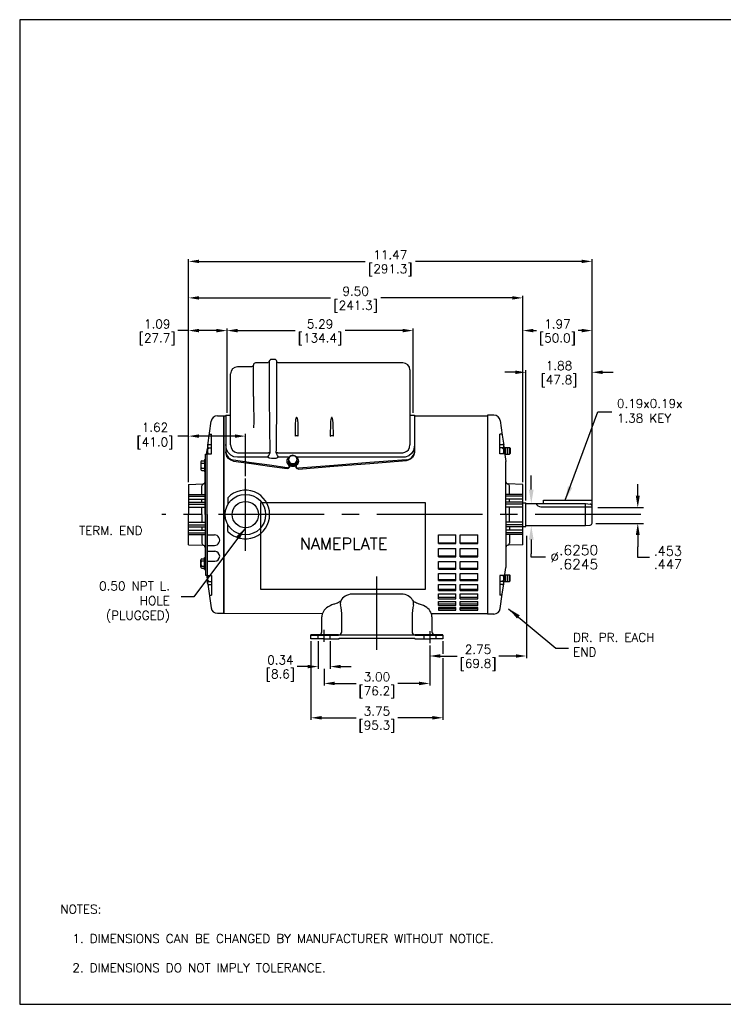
# Model space of a CAD drawing. Extents: x 897.4 to 937.4, y -8.5 to 19.5.
# Tile 1 of 2: x 897.4 to 917.4, y -8.5 to 19.5. Entities that reach past the tile are written whole.
import ezdxf

# ---------------------------------------------------------------- set-up
doc = ezdxf.new("R2010")
doc.units = 0
doc.header["$LTSCALE"] = 4
doc.header["$MEASUREMENT"] = 0
doc.linetypes.add('CENTER2', pattern=[1.125, 0.75, -0.125, 0.125, -0.125])
doc.layers.get('0').update_dxf_attribs({"linetype": 'CONTINUOUS'})
doc.layers.get('DEFPOINTS').update_dxf_attribs({"linetype": 'CONTINUOUS'})
for name, color, linetype in [('CENTER', 40, 'CENTER2'), ('DIMENSIONS', 140, 'CONTINUOUS'), ('DIMENSIONS @ 1', 140, 'CONTINUOUS'), ('TEXT', 140, 'CONTINUOUS'), ('TEXT @ 1', 140, 'CONTINUOUS')]:
    doc.layers.add(name, color=color, linetype=linetype)
doc.styles.add('ROMANS', font='romans.shx')
doc.styles.get("Standard").update_dxf_attribs({"font": 'romans.shx'})
doc.dimstyles.get("Standard").update_dxf_attribs({"dimtxt": 0.25, "dimasz": 0.3, "dimexe": 0.0625, "dimexo": 0.0625, "dimgap": 0.0625, "dimtad": 0, "dimtih": 1, "dimtoh": 1, "dimzin": 0, "dimdsep": 46, "dimtxsty": 'Standard', "dimcen": 0, "dimadec": 0, "dimazin": 0, "dimtfac": 1, "dimtofl": 0, "dimtmove": 0, "dimatfit": 3, "dimfxl": 0, "dimtolj": 1, "dimtzin": 0, "dimarcsym": 0})
doc.dimstyles.new('STANDARD - A-B', dxfattribs={"dimtxt": 0.125, "dimasz": 0.125, "dimexe": 0.0625, "dimexo": 0.0625, "dimgap": 0.045, "dimtad": 0, "dimtih": 1, "dimtoh": 1, "dimdec": 4, "dimzin": 4, "dimdsep": 46, "dimtxsty": 'Standard', "dimcen": 0, "dimclrd": 256, "dimclre": 256, "dimclrt": 256, "dimaunit": 1, "dimazin": 1, "dimtm": 1e-09, "dimtfac": 1, "dimtdec": 4, "dimtofl": 0, "dimtmove": 0, "dimatfit": 2, "dimfxl": 0, "dimtolj": 1, "dimtzin": 4, "dimlwd": -1, "dimlwe": -1, "dimarcsym": 0})

# ---------------------------------------------------------------- blocks, each defined once
blk = doc.blocks.new('*D70')
at = {"layer": 'DEFPOINTS', "color": 0}
for p in [(905.689, 1.859), (909.439, 1.859), (909.439, -0.386)]:
    blk.add_point(p, dxfattribs=at)
at = {"layer": 'TEXT', "color": 0, "lineweight": -2}
for p, q in [((905.689, 1.796), (905.689, -0.448)), ((909.439, 1.796), (909.439, 1.434)), ((909.439, 1.309), (909.439, -0.448)), ((905.989, -0.386), (906.971, -0.386)), ((909.139, -0.386), (908.156, -0.386))]:
    blk.add_line(p, q, dxfattribs=at)
at = {"layer": 'TEXT', "color": 0}
for points in [[(905.989, -0.336), (905.989, -0.436), (905.689, -0.386)], [(909.139, -0.336), (909.139, -0.436), (909.439, -0.386)]]:
    blk.add_solid(points, dxfattribs=at)
at = {"layer": 'TEXT', "color": 0, "char_height": 0.25, "attachment_point": 5}
for s, insert in [('\\A1;3.75', (907.564, -0.198)), ('\\A1;[95.3]', (907.564, -0.639))]:
    blk.add_mtext(s, dxfattribs=dict(at, insert=insert))
blk = doc.blocks.new('*D71')
at = {"layer": 'DEFPOINTS', "color": 0}
for p in [(913.679, 10.625), (911.709, 6.251), (913.679, 5.592)]:
    blk.add_point(p, dxfattribs=at)
at = {"layer": 'TEXT', "color": 0, "lineweight": -2}
for p, q in [((911.709, 6.313), (911.709, 10.688)), ((913.679, 5.655), (913.679, 10.688)), ((912.009, 10.625), (912.102, 10.625)), ((913.379, 10.625), (913.287, 10.625))]:
    blk.add_line(p, q, dxfattribs=at)
at = {"layer": 'TEXT', "color": 0}
for points in [[(912.009, 10.675), (912.009, 10.575), (911.709, 10.625)], [(913.379, 10.675), (913.379, 10.575), (913.679, 10.625)]]:
    blk.add_solid(points, dxfattribs=at)
at = {"layer": 'TEXT', "color": 0, "char_height": 0.25, "attachment_point": 5}
for s, insert in [('\\A1;1.97', (912.694, 10.813)), ('\\A1;[50.0]', (912.694, 10.373))]:
    blk.add_mtext(s, dxfattribs=dict(at, insert=insert))
blk = doc.blocks.new('*D57')
at = {"layer": 'DEFPOINTS', "color": 0}
for p in [(913.679, 5.592), (913.619, 5.142), (914.978, 5.142)]:
    blk.add_point(p, dxfattribs=at)
at = {"layer": 'DIMENSIONS'}
for p, q in [((914.978, 5.926), (914.978, 6.259)), ((913.846, 5.592), (915.145, 5.592)), ((913.786, 5.142), (915.145, 5.142)), ((914.978, 4.809), (914.978, 4.476)), ((914.978, 4.17), (914.978, 4.476)), ((915.312, 4.17), (914.978, 4.17))]:
    blk.add_line(p, q, dxfattribs=at)
for points in [[(914.923, 5.926), (915.034, 5.926), (914.978, 5.592)], [(914.923, 4.809), (915.034, 4.809), (914.978, 5.142)]]:
    blk.add_solid(points, dxfattribs=at)
at = {"layer": 'DIMENSIONS', "insert": (915.832, 4.17), "char_height": 0.33333, "attachment_point": 5}
blk.add_mtext('\\A1;{\\H0.8x;\\S.453^ .447;}', dxfattribs=at)
blk = doc.blocks.new('*D73')
at = {"layer": 'DEFPOINTS', "color": 0}
for p in [(903.302, 10.625), (903.302, 8.224), (908.592, 8.223)]:
    blk.add_point(p, dxfattribs=at)
at = {"layer": 'DIMENSIONS', "color": 0, "lineweight": -2}
for p, q in [((903.302, 8.286), (903.302, 10.688)), ((908.592, 8.285), (908.592, 10.688)), ((903.602, 10.625), (905.236, 10.625)), ((908.292, 10.625), (906.658, 10.625))]:
    blk.add_line(p, q, dxfattribs=at)
at = {"layer": 'DIMENSIONS', "color": 0}
for points in [[(903.602, 10.675), (903.602, 10.575), (903.302, 10.625)], [(908.292, 10.675), (908.292, 10.575), (908.592, 10.625)]]:
    blk.add_solid(points, dxfattribs=at)
at = {"layer": 'DIMENSIONS', "color": 0, "char_height": 0.25, "attachment_point": 5}
for s, insert in [('\\A1;5.29', (905.947, 10.813)), ('\\A1;[134.4]', (905.947, 10.373))]:
    blk.add_mtext(s, dxfattribs=dict(at, insert=insert))
blk = doc.blocks.new('*D74')
at = {"layer": 'DEFPOINTS', "color": 0}
for p in [(902.209, 10.625), (903.302, 8.224), (902.209, 6.251)]:
    blk.add_point(p, dxfattribs=at)
at = {"layer": 'DIMENSIONS', "color": 0, "lineweight": -2}
for p, q in [((902.209, 6.313), (902.209, 10.688)), ((903.302, 8.286), (903.302, 10.688)), ((902.209, 10.625), (901.909, 10.625)), ((903.002, 10.625), (902.509, 10.625))]:
    blk.add_line(p, q, dxfattribs=at)
at = {"layer": 'DIMENSIONS', "color": 0}
for points in [[(902.509, 10.675), (902.509, 10.575), (902.209, 10.625)], [(903.002, 10.675), (903.002, 10.575), (903.302, 10.625)]]:
    blk.add_solid(points, dxfattribs=at)
at = {"layer": 'DIMENSIONS', "color": 0, "char_height": 0.25, "attachment_point": 5}
for s, insert in [('\\A1;1.09', (901.317, 10.813)), ('\\A1;[27.7]', (901.317, 10.373))]:
    blk.add_mtext(s, dxfattribs=dict(at, insert=insert))
blk = doc.blocks.new('*D75')
at = {"layer": 'DEFPOINTS', "color": 0}
for p in [(911.799, 9.439), (911.799, 5.727), (913.679, 5.592)]:
    blk.add_point(p, dxfattribs=at)
at = {"layer": 'DIMENSIONS', "color": 0, "lineweight": -2}
for p, q in [((911.499, 9.439), (911.199, 9.439)), ((911.799, 5.789), (911.799, 9.502)), ((913.679, 5.655), (913.679, 9.502)), ((913.979, 9.439), (914.279, 9.439))]:
    blk.add_line(p, q, dxfattribs=at)
at = {"layer": 'DIMENSIONS', "color": 0}
for points in [[(911.499, 9.489), (911.499, 9.389), (911.799, 9.439)], [(913.979, 9.489), (913.979, 9.389), (913.679, 9.439)]]:
    blk.add_solid(points, dxfattribs=at)
at = {"layer": 'DIMENSIONS', "color": 0, "char_height": 0.25, "attachment_point": 5}
for s, insert in [('\\A1;1.88', (912.739, 9.627)), ('\\A1;[47.8]', (912.739, 9.186))]:
    blk.add_mtext(s, dxfattribs=dict(at, insert=insert))
blk = doc.blocks.new('*D76')
at = {"layer": 'DEFPOINTS', "color": 0}
for p in [(909.064, 1.737), (906.064, 1.07), (909.064, 0.591)]:
    blk.add_point(p, dxfattribs=at)
at = {"layer": 'DIMENSIONS', "color": 0, "lineweight": -2}
for p, q in [((909.064, 1.674), (909.064, 0.529)), ((906.064, 1.008), (906.064, 0.529)), ((906.364, 0.591), (906.971, 0.591)), ((908.764, 0.591), (908.156, 0.591))]:
    blk.add_line(p, q, dxfattribs=at)
at = {"layer": 'DIMENSIONS', "color": 0}
for points in [[(906.364, 0.641), (906.364, 0.541), (906.064, 0.591)], [(908.764, 0.641), (908.764, 0.541), (909.064, 0.591)]]:
    blk.add_solid(points, dxfattribs=at)
at = {"layer": 'DIMENSIONS', "color": 0, "char_height": 0.25, "attachment_point": 5}
for s, insert in [('\\A1;3.00', (907.564, 0.779)), ('\\A1;[76.2]', (907.564, 0.338))]:
    blk.add_mtext(s, dxfattribs=dict(at, insert=insert))
blk = doc.blocks.new('*D77')
at = {"layer": 'DEFPOINTS', "color": 0}
for p in [(911.813, 4.85), (909.064, 1.737), (909.064, 1.371)]:
    blk.add_point(p, dxfattribs=at)
at = {"layer": 'DIMENSIONS', "color": 0, "lineweight": -2}
for p, q in [((911.813, 4.787), (911.813, 1.309)), ((909.064, 1.674), (909.064, 1.309)), ((909.364, 1.371), (909.846, 1.371)), ((911.513, 1.371), (911.031, 1.371))]:
    blk.add_line(p, q, dxfattribs=at)
at = {"layer": 'DIMENSIONS', "color": 0}
for points in [[(909.364, 1.421), (909.364, 1.321), (909.064, 1.371)], [(911.513, 1.421), (911.513, 1.321), (911.813, 1.371)]]:
    blk.add_solid(points, dxfattribs=at)
at = {"layer": 'DIMENSIONS', "color": 0, "char_height": 0.25, "attachment_point": 5}
for s, insert in [('\\A1;2.75', (910.438, 1.559)), ('\\A1;[69.8]', (910.438, 1.118))]:
    blk.add_mtext(s, dxfattribs=dict(at, insert=insert))
blk = doc.blocks.new('*D56')
at = {"layer": 'DEFPOINTS', "color": 0}
for p in [(911.799, 5.705), (911.799, 5.08), (911.951, 5.08)]:
    blk.add_point(p, dxfattribs=at)
at = {"layer": 'DIMENSIONS'}
for p, q in [((911.951, 6.105), (911.951, 6.505)), ((911.999, 5.705), (912.151, 5.705)), ((911.999, 5.08), (912.151, 5.08)), ((911.951, 4.68), (911.951, 4.28)), ((911.951, 4.182), (911.951, 4.28)), ((912.351, 4.182), (911.951, 4.182))]:
    blk.add_line(p, q, dxfattribs=at)
for points in [[(911.884, 6.105), (912.018, 6.105), (911.951, 5.705)], [(911.884, 4.68), (912.018, 4.68), (911.951, 5.08)]]:
    blk.add_solid(points, dxfattribs=at)
at = {"layer": 'DIMENSIONS', "insert": (913.174, 4.182), "char_height": 0.4, "attachment_point": 5}
blk.add_mtext('\\A1;{\\H0.72x;%%C\\S.6250^ .6245;}', dxfattribs=at)
blk = doc.blocks.new('*D60')
at = {"layer": 'DEFPOINTS', "color": 0}
for p in [(913.679, 12.593), (902.209, 6.251), (913.679, 5.8)]:
    blk.add_point(p, dxfattribs=at)
at = {"layer": 'DIMENSIONS', "color": 0, "lineweight": -2}
for p, q in [((902.209, 6.313), (902.209, 12.656)), ((913.679, 5.862), (913.679, 12.656)), ((902.509, 12.593), (907.233, 12.593)), ((913.379, 12.593), (908.656, 12.593))]:
    blk.add_line(p, q, dxfattribs=at)
at = {"layer": 'DIMENSIONS', "color": 0}
for points in [[(902.509, 12.643), (902.509, 12.543), (902.209, 12.593)], [(913.379, 12.643), (913.379, 12.543), (913.679, 12.593)]]:
    blk.add_solid(points, dxfattribs=at)
at = {"layer": 'DIMENSIONS', "color": 0, "char_height": 0.25, "attachment_point": 5}
for s, insert in [('\\A1;11.47', (907.944, 12.781)), ('\\A1;[291.3]', (907.944, 12.34))]:
    blk.add_mtext(s, dxfattribs=dict(at, insert=insert))
blk = doc.blocks.new('*D61')
at = {"layer": 'DEFPOINTS', "color": 0}
for p in [(902.209, 7.624), (902.209, 6.251), (903.825, 6.422)]:
    blk.add_point(p, dxfattribs=at)
at = {"layer": 'DIMENSIONS', "color": 0, "lineweight": -2}
for p, q in [((902.209, 7.624), (901.909, 7.624)), ((902.209, 6.313), (902.209, 7.686)), ((903.525, 7.624), (902.509, 7.624)), ((903.825, 6.485), (903.825, 7.686))]:
    blk.add_line(p, q, dxfattribs=at)
at = {"layer": 'DIMENSIONS', "color": 0}
for points in [[(902.509, 7.674), (902.509, 7.574), (902.209, 7.624)], [(903.525, 7.674), (903.525, 7.574), (903.825, 7.624)]]:
    blk.add_solid(points, dxfattribs=at)
at = {"layer": 'DIMENSIONS', "color": 0, "insert": (901.168, 7.624), "char_height": 0.25, "attachment_point": 5}
blk.add_mtext('\\A1; 1.62\\P [41.0]', dxfattribs=at)
blk = doc.blocks.new('*D62')
at = {"layer": 'DEFPOINTS', "color": 0}
for p in [(902.209, 11.555), (902.209, 6.251), (911.709, 6.251)]:
    blk.add_point(p, dxfattribs=at)
at = {"layer": 'DIMENSIONS', "color": 0, "lineweight": -2}
for p, q in [((902.209, 6.313), (902.209, 11.618)), ((902.509, 11.555), (906.248, 11.555)), ((911.409, 11.555), (907.671, 11.555)), ((911.709, 6.313), (911.709, 11.618))]:
    blk.add_line(p, q, dxfattribs=at)
at = {"layer": 'DIMENSIONS', "color": 0}
for points in [[(902.509, 11.605), (902.509, 11.505), (902.209, 11.555)], [(911.409, 11.605), (911.409, 11.505), (911.709, 11.555)]]:
    blk.add_solid(points, dxfattribs=at)
at = {"layer": 'DIMENSIONS', "color": 0, "char_height": 0.25, "attachment_point": 5}
for s, insert in [('\\A1;9.50', (906.959, 11.743)), ('\\A1;[241.3]', (906.959, 11.302))]:
    blk.add_mtext(s, dxfattribs=dict(at, insert=insert))
blk = doc.blocks.new('*D65')
at = {"layer": 'DEFPOINTS', "color": 0}
for p in [(905.894, 1.859), (906.234, 1.859), (905.894, 1.07)]:
    blk.add_point(p, dxfattribs=at)
at = {"layer": 'DIMENSIONS', "color": 0, "lineweight": -2}
for p, q in [((905.894, 1.796), (905.894, 1.008)), ((906.234, 1.796), (906.234, 1.008)), ((905.594, 1.07), (905.294, 1.07)), ((906.534, 1.07), (906.834, 1.07))]:
    blk.add_line(p, q, dxfattribs=at)
at = {"layer": 'DIMENSIONS', "color": 0}
for points in [[(905.594, 1.12), (905.594, 1.02), (905.894, 1.07)], [(906.534, 1.12), (906.534, 1.02), (906.234, 1.07)]]:
    blk.add_solid(points, dxfattribs=at)
at = {"layer": 'DIMENSIONS', "color": 0, "char_height": 0.25, "attachment_point": 5}
for s, insert in [('\\A1;0.34', (904.82, 1.258)), ('\\A1;[8.6]', (904.82, 0.817))]:
    blk.add_mtext(s, dxfattribs=dict(at, insert=insert))

msp = doc.modelspace()

# ---------------------------------------------------------------- linework, layer by layer
for p, q in [((904.66095, 9.80194), (904.56295, 9.80194)), ((903.99228, 9.59461), (903.60195, 9.59461)), ((904.05204, 9.64655), (904.05195, 9.6448)), ((904.05195, 8.74985), (904.05195, 9.6448)), ((904.05209, 9.64755), (904.05204, 9.64655)), ((904.44409, 9.70659), (904.11295, 9.70659)), ((908.30195, 9.70659), (904.77987, 9.70659)), ((903.40195, 7.99829), (903.40195, 9.39461)), ((908.50195, 9.50659), (908.50195, 8.11697)), ((903.03133, 8.19969), (903.20945, 8.19969)), ((903.20945, 8.20048), (903.27195, 8.20048)), ((903.20945, 8.20048), (903.20945, 2.58388)), ((903.20945, 5.39218), (903.20945, 8.19969)), ((903.27195, 8.22378), (903.27195, 7.17661)), ((903.27195, 8.22378), (903.40195, 8.22378)), ((908.50195, 8.22266), (908.63195, 8.22266)), ((908.63195, 8.22266), (908.63195, 7.18953)), ((908.63195, 8.20048), (910.70945, 8.20048)), ((910.70945, 8.21968), (910.70945, 2.56468)), ((910.88959, 8.21968), (910.70945, 8.21968)), ((910.70945, 8.20048), (910.70945, 2.58388)), ((902.75824, 7.36991), (902.85308, 8.04474)), ((903.40195, 7.37258), (903.40195, 7.99829)), ((904.51009, 7.97521), (904.51032, 7.95873)), ((904.71358, 7.95873), (904.71381, 7.97521)), ((908.50195, 8.11697), (908.50195, 7.37258)), ((911.06774, 8.06545), (911.12582, 7.65219)), ((902.80207, 7.6818), (902.86445, 7.6818)), ((902.86445, 7.12087), (902.86445, 7.6818)), ((911.12165, 7.6818), (911.05409, 7.6818)), ((911.05409, 7.12087), (911.05409, 7.6818)), ((911.12582, 7.65219), (911.16654, 7.36244)), ((902.74445, 7.3374), (902.74445, 7.12087)), ((902.78948, 7.38251), (902.86445, 7.38251)), ((902.78948, 7.29244), (902.86445, 7.29244)), ((911.05409, 7.38251), (911.12906, 7.38251)), ((911.12906, 7.29244), (911.05409, 7.29244)), ((911.17409, 7.3374), (911.17409, 7.12087)), ((911.17409, 7.3087), (911.23145, 6.90054)), ((911.17575, 7.29688), (911.33445, 7.29688)), ((911.21445, 7.29688), (911.21445, 7.10788)), ((911.33445, 7.29688), (911.33445, 7.10788)), ((911.33446, 7.29688), (911.35446, 7.27688)), ((902.69445, 7.11218), (902.73445, 7.11218)), ((902.69445, 5.39218), (902.69445, 7.11218)), ((902.72202, 7.11218), (902.74445, 7.2718)), ((902.73445, 5.39218), (902.73445, 7.12087)), ((902.73445, 7.12087), (902.86445, 7.12087)), ((903.27195, 7.15433), (903.27195, 7.17661)), ((903.60195, 7.15338), (904.4791, 7.15338)), ((904.45906, 7.0214), (903.60195, 7.0214)), ((904.52126, 7.14821), (904.5186, 7.13872)), ((904.7053, 7.13872), (904.70265, 7.14821)), ((904.7448, 7.15338), (908.30195, 7.15338)), ((905.04695, 7.0214), (904.76484, 7.0214)), ((905.04695, 7.01536), (905.04695, 6.88153)), ((908.30195, 7.0214), (905.29695, 7.0214)), ((905.29695, 6.88153), (905.29695, 7.01536)), ((908.63195, 7.18953), (908.63195, 7.16728)), ((911.20049, 7.12087), (911.05409, 7.12087)), ((911.20231, 7.10788), (911.33445, 7.10788)), ((911.27445, 7.27863), (911.27445, 7.1255)), ((911.33446, 7.10788), (911.35446, 7.12788)), ((911.35446, 7.27688), (911.35446, 7.12788)), ((902.55445, 6.88632), (902.55445, 6.67792)), ((902.5863, 6.91818), (902.66445, 6.91818)), ((902.5863, 6.85449), (902.66445, 6.85449)), ((902.66445, 6.95619), (902.69445, 6.95619)), ((902.66445, 6.95619), (902.66445, 6.60818)), ((904.66095, 6.99041), (904.56295, 6.99041)), ((905.01095, 6.91479), (905.01095, 6.90543)), ((905.04695, 6.88153), (905.04695, 6.84788)), ((905.04695, 6.84788), (905.17195, 6.78096)), ((905.07795, 6.78423), (905.07795, 6.76125)), ((905.17195, 6.78096), (905.29695, 6.84788)), ((905.17195, 6.81462), (905.17195, 6.78096)), ((905.26595, 6.78423), (905.26595, 6.77437)), ((905.26595, 6.75085), (905.26595, 6.77437)), ((905.29695, 6.88153), (905.29695, 6.84788)), ((905.33295, 6.90543), (905.33295, 6.91479)), ((908.40077, 6.9267), (908.40077, 6.94962)), ((911.23145, 6.51718), (911.23145, 6.90054)), ((902.5863, 6.70987), (902.66445, 6.70987)), ((902.5863, 6.64618), (902.66445, 6.64618)), ((902.66445, 6.60818), (902.69445, 6.60818)), ((902.67845, 5.39218), (902.67845, 6.60818)), ((911.23145, 5.39218), (911.23145, 6.51718)), ((902.20945, 6.25081), (902.62054, 6.26516)), ((902.20945, 6.25081), (902.20945, 5.39218)), ((902.58945, 5.96264), (902.58945, 6.2092)), ((911.70945, 6.25081), (911.28936, 6.26548)), ((911.32945, 5.96264), (911.32945, 6.2092)), ((911.70945, 4.53356), (911.70945, 6.25081)), ((902.20945, 5.96264), (902.67845, 5.96264)), ((902.20945, 5.91513), (902.67845, 5.91513)), ((911.70945, 5.96264), (911.24045, 5.96264)), ((911.70945, 5.91513), (911.24045, 5.91513)), ((902.20945, 5.83375), (902.67845, 5.83375)), ((902.20945, 5.74365), (902.67845, 5.74365)), ((902.20945, 5.68725), (902.67845, 5.68725)), ((902.20945, 5.60483), (902.67845, 5.60483)), ((902.58945, 5.74365), (902.58945, 5.83375)), ((902.58945, 5.39218), (902.58945, 5.60483)), ((903.32459, 5.87177), (903.32459, 5.67613)), ((911.70945, 5.83375), (911.24045, 5.83375)), ((911.70945, 5.74365), (911.24045, 5.74365)), ((911.70945, 5.68725), (911.24045, 5.68725)), ((911.70945, 5.60483), (911.24045, 5.60483)), ((911.32945, 5.74365), (911.32945, 5.83375)), ((911.32945, 5.17954), (911.32945, 5.60483)), ((911.70945, 5.72668), (911.79945, 5.72668)), ((911.79945, 5.05768), (911.79945, 5.72668)), ((911.79945, 5.70468), (913.48945, 5.70468)), ((912.22568, 5.61472), (913.64945, 5.60968)), ((912.29945, 5.79969), (913.67945, 5.79969)), ((912.29945, 5.70468), (912.29945, 5.79969)), ((913.48945, 5.07968), (913.48945, 5.70468)), ((913.48945, 5.70468), (913.62468, 5.69285)), ((913.67945, 5.15129), (913.67945, 5.79969)), ((902.20945, 4.53356), (902.20945, 5.39218)), ((902.58945, 5.39218), (902.58945, 5.17954)), ((902.67845, 5.39218), (902.67845, 4.17619)), ((902.69445, 5.39218), (902.69445, 3.67219)), ((902.73445, 5.39218), (902.73445, 3.6635)), ((903.20945, 2.58469), (903.20945, 5.39218)), ((911.23145, 5.39218), (911.23145, 4.26719)), ((902.20945, 5.17954), (902.67845, 5.17954)), ((902.20945, 5.09712), (902.67845, 5.09712)), ((902.20945, 5.04072), (902.67845, 5.04072)), ((902.58945, 5.04072), (902.58945, 4.95062)), ((903.32459, 4.91584), (903.32459, 5.10824)), ((911.70945, 5.17954), (911.24045, 5.17954)), ((911.70945, 5.09712), (911.24045, 5.09712)), ((911.70945, 5.04072), (911.24045, 5.04072)), ((911.32945, 5.04072), (911.32945, 4.95062)), ((911.70945, 5.05768), (911.79945, 5.05768)), ((911.79945, 5.07968), (913.48945, 5.07968)), ((913.48945, 5.07968), (913.62468, 5.09152)), ((902.20945, 4.95062), (902.67845, 4.95062)), ((902.20945, 4.86924), (902.67845, 4.86924)), ((902.20945, 4.82173), (902.67845, 4.82173)), ((902.58945, 4.82173), (902.58945, 4.57517)), ((902.73445, 4.81637), (902.94473, 4.81637)), ((909.30945, 4.8212), (909.80945, 4.8212)), ((909.30945, 4.57455), (909.30945, 4.8212)), ((909.80945, 4.57455), (909.80945, 4.8212)), ((909.92945, 4.57455), (909.92945, 4.8212)), ((909.92945, 4.8212), (910.42945, 4.8212)), ((910.42945, 4.57455), (910.42945, 4.8212)), ((911.70945, 4.95062), (911.24045, 4.95062)), ((911.70945, 4.86924), (911.24045, 4.86924)), ((911.70945, 4.82173), (911.24045, 4.82173)), ((911.32945, 4.82173), (911.32945, 4.57517)), ((902.20945, 4.53356), (902.62054, 4.51921)), ((902.73445, 4.51694), (902.94473, 4.51694)), ((909.30945, 4.589), (909.80945, 4.589)), ((909.30945, 4.57455), (909.80945, 4.57455)), ((909.92945, 4.589), (910.42945, 4.589)), ((909.92945, 4.57455), (910.42945, 4.57455)), ((911.70945, 4.53356), (911.28936, 4.51889)), ((902.73445, 4.34797), (902.95423, 4.34797)), ((909.30945, 4.42963), (909.80945, 4.42963)), ((909.30945, 4.19462), (909.30945, 4.42963)), ((909.30945, 4.21586), (909.80945, 4.21586)), ((909.80945, 4.19462), (909.80945, 4.42963)), ((909.92945, 4.19462), (909.92945, 4.42963)), ((909.92945, 4.42963), (910.42945, 4.42963)), ((909.92945, 4.21586), (910.42945, 4.21586)), ((910.42945, 4.19462), (910.42945, 4.42963)), ((911.23145, 4.26718), (911.23145, 3.88383)), ((902.55445, 3.89805), (902.55445, 4.10645)), ((902.5863, 4.13819), (902.66445, 4.13819)), ((902.5863, 4.0745), (902.66445, 4.0745)), ((902.5863, 3.92988), (902.66445, 3.92988)), ((902.66445, 4.17619), (902.69445, 4.17619)), ((902.66445, 3.82818), (902.66445, 4.17619)), ((902.73445, 4.06701), (902.95435, 4.06701)), ((909.30945, 4.19462), (909.80945, 4.19462)), ((909.30945, 4.0582), (909.80945, 4.0582)), ((909.30945, 3.83981), (909.30945, 4.0582)), ((909.80945, 3.83981), (909.80945, 4.0582)), ((909.92945, 4.19462), (910.42945, 4.19462)), ((909.92945, 3.83981), (909.92945, 4.0582)), ((909.92945, 4.0582), (910.42945, 4.0582)), ((910.42945, 3.83981), (910.42945, 4.0582)), ((902.5863, 3.86619), (902.66445, 3.86619)), ((902.66445, 3.82818), (902.69445, 3.82818)), ((902.69445, 3.67219), (902.73445, 3.67219)), ((902.72202, 3.67219), (902.74445, 3.51257)), ((902.73445, 3.6635), (902.86445, 3.6635)), ((902.74445, 3.44697), (902.74445, 3.6635)), ((902.86445, 3.6635), (902.86445, 3.10257)), ((909.30945, 3.86738), (909.80945, 3.86738)), ((909.30945, 3.83981), (909.80945, 3.83981)), ((909.30945, 3.71477), (909.80945, 3.71477)), ((909.30945, 3.51759), (909.30945, 3.71477)), ((909.80945, 3.51759), (909.80945, 3.71477)), ((909.92945, 3.86738), (910.42945, 3.86738)), ((909.92945, 3.83981), (910.42945, 3.83981)), ((909.92945, 3.51759), (909.92945, 3.71477)), ((909.92945, 3.71477), (910.42945, 3.71477)), ((910.42945, 3.51759), (910.42945, 3.71477)), ((911.20049, 3.6635), (911.05409, 3.6635)), ((911.05409, 3.6635), (911.05409, 3.10256)), ((911.17409, 3.47567), (911.23145, 3.88383)), ((911.17409, 3.44697), (911.17409, 3.6635)), ((911.20231, 3.67649), (911.33445, 3.67649)), ((911.21445, 3.48749), (911.21445, 3.67649)), ((911.27445, 3.50574), (911.27445, 3.65887)), ((911.33445, 3.48749), (911.33445, 3.67649)), ((911.33446, 3.67649), (911.35446, 3.65649)), ((911.35446, 3.50749), (911.35446, 3.65649)), ((902.75824, 3.41446), (902.85308, 2.73963)), ((902.78948, 3.49193), (902.86445, 3.49193)), ((902.78948, 3.40186), (902.86445, 3.40186)), ((909.30945, 3.55092), (909.80945, 3.55092)), ((909.30945, 3.51759), (909.80945, 3.51759)), ((909.30945, 3.40658), (909.80945, 3.40658)), ((909.30945, 3.23479), (909.30945, 3.40658)), ((909.80945, 3.23479), (909.80945, 3.40658)), ((909.92945, 3.55092), (910.42945, 3.55092)), ((909.92945, 3.51759), (910.42945, 3.51759)), ((909.92945, 3.23479), (909.92945, 3.40658)), ((909.92945, 3.40658), (910.42945, 3.40658)), ((910.42945, 3.23479), (910.42945, 3.40658)), ((911.12906, 3.49193), (911.05409, 3.49193)), ((911.12906, 3.40186), (911.05409, 3.40186)), ((911.12582, 3.13218), (911.16654, 3.42192)), ((911.17575, 3.48749), (911.33445, 3.48749)), ((911.21445, 3.48749), (911.23484, 3.48749)), ((911.33446, 3.48749), (911.35446, 3.50749)), ((902.80207, 3.10257), (902.86445, 3.10257)), ((908.23339, 3.1339), (906.8938, 3.1339)), ((909.30945, 3.27316), (909.80945, 3.27316)), ((909.30945, 3.23479), (909.80945, 3.23479)), ((909.30945, 2.99736), (909.30945, 3.14014)), ((909.30945, 3.14014), (909.80945, 3.14014)), ((909.80945, 2.99736), (909.80945, 3.14014)), ((909.92945, 3.27316), (910.42945, 3.27316)), ((909.92945, 3.23479), (910.42945, 3.23479)), ((909.92945, 2.99736), (909.92945, 3.14014)), ((909.92945, 3.14014), (910.42945, 3.14014)), ((910.42945, 2.99736), (910.42945, 3.14014)), ((911.12165, 3.10256), (911.05409, 3.10256)), ((911.06774, 2.71892), (911.12582, 3.13218)), ((909.30945, 3.03998), (909.80945, 3.03998)), ((909.30945, 2.99736), (909.80945, 2.99736)), ((909.30945, 2.81033), (909.30945, 2.92108)), ((909.30945, 2.92108), (909.80945, 2.92108)), ((909.30945, 2.85628), (909.80945, 2.85628)), ((909.30945, 2.81033), (909.80945, 2.81033)), ((909.80945, 2.81033), (909.80945, 2.92108)), ((909.92945, 3.03998), (910.42945, 3.03998)), ((909.92945, 2.99736), (910.42945, 2.99736)), ((909.92945, 2.81033), (909.92945, 2.92108)), ((909.92945, 2.92108), (910.42945, 2.92108)), ((909.92945, 2.85628), (910.42945, 2.85628)), ((909.92945, 2.81033), (910.42945, 2.81033)), ((910.42945, 2.81033), (910.42945, 2.92108)), ((903.03133, 2.58469), (903.20945, 2.58469)), ((903.20945, 2.5868), (906.01607, 2.57862)), ((909.11002, 2.58388), (910.70945, 2.58388)), ((909.3159, 2.75402), (909.80945, 2.75402)), ((909.3159, 2.75402), (909.3159, 2.67767)), ((909.3159, 2.72599), (909.80945, 2.72599)), ((909.3159, 2.67767), (909.80945, 2.67767)), ((909.80945, 2.67767), (909.80945, 2.75402)), ((909.92945, 2.67767), (909.92945, 2.75402)), ((909.92945, 2.75402), (910.42945, 2.75402)), ((909.92945, 2.72599), (910.42945, 2.72599)), ((909.92945, 2.67767), (910.42945, 2.67767)), ((910.42945, 2.67767), (910.42945, 2.75402)), ((910.88959, 2.56468), (910.70945, 2.56468)), ((905.9986, 2.05756), (905.9986, 2.48021)), ((906.5636, 2.05756), (906.5636, 2.50016)), ((908.5636, 2.50016), (908.5636, 2.05756)), ((909.1286, 2.48021), (909.1286, 2.05756)), ((906.0636, 1.97756), (905.6886, 1.97756)), ((905.6886, 1.96256), (905.6886, 1.97756)), ((905.6886, 1.96256), (906.0686, 1.96256)), ((905.6886, 1.85856), (905.6886, 1.96256)), ((905.8936, 1.85856), (905.8936, 1.96256)), ((906.4736, 1.97756), (906.0636, 1.97756)), ((906.0686, 1.96256), (906.4736, 1.96256)), ((906.2336, 1.85856), (906.2336, 1.96256)), ((906.4736, 1.97756), (908.6536, 1.97756)), ((906.4736, 1.96256), (906.4736, 1.97756)), ((909.0636, 1.97756), (908.6536, 1.97756)), ((908.6536, 1.96256), (908.6536, 1.97756)), ((908.6536, 1.96256), (909.0586, 1.96256)), ((908.8936, 1.96256), (908.8936, 1.85856)), ((909.0586, 1.96256), (909.4386, 1.96256)), ((909.4386, 1.97756), (909.0636, 1.97756)), ((909.2336, 1.96256), (909.2336, 1.85856)), ((909.4386, 1.96256), (909.4386, 1.97756)), ((909.4386, 1.96256), (909.4386, 1.85856)), ((906.0686, 1.85856), (905.6886, 1.85856)), ((906.0686, 1.85856), (906.4886, 1.85856)), ((906.4886, 1.87356), (908.6386, 1.87356)), ((906.4886, 1.85856), (906.4886, 1.87356)), ((908.6386, 1.85856), (908.6386, 1.87356)), ((908.6386, 1.85856), (909.0586, 1.85856)), ((909.4386, 1.85856), (909.0586, 1.85856))]:
    msp.add_line(p, q)
at = {"flags": 128}
for points in [[(904.05197, 9.64756), (904.0515, 9.6438), (904.04945, 9.63566), (904.04496, 9.6255), (904.03478, 9.61213), (904.01735, 9.60009), (903.99517, 9.59466), (903.99251, 9.59502)], [(904.50325, 9.75057), (904.49651, 9.73649), (904.48603, 9.72329), (904.46949, 9.71207), (904.44818, 9.70664), (904.44462, 9.70711)], [(904.50346, 9.75199), (904.50333, 9.7538), (904.50282, 9.73375), (904.50251, 9.68354), (904.50233, 9.6042), (904.50226, 9.49837), (904.50225, 9.36872), (904.50233, 9.21922), (904.5025, 9.05388), (904.50281, 8.94119), (904.50332, 8.75877), (904.50364, 8.68149)], [(904.72046, 8.72888), (904.72057, 8.75482), (904.72108, 8.93735), (904.7214, 9.05038), (904.72157, 9.21594), (904.72165, 9.36595), (904.72165, 9.49589), (904.72157, 9.60239), (904.7214, 9.68209), (904.72109, 9.7331), (904.72059, 9.75359), (904.72044, 9.75168)], [(904.77982, 9.70663), (904.7791, 9.70651), (904.75649, 9.71117), (904.74109, 9.72043), (904.73094, 9.73114), (904.72072, 9.74811)], [(904.05195, 8.74985), (904.0523, 8.6277), (904.05312, 8.53549), (904.05458, 8.4435), (904.05691, 8.35097), (904.0603, 8.26019)], [(904.50364, 8.68149), (904.50408, 8.57549), (904.50517, 8.39653), (904.50663, 8.22691), (904.5082, 8.09468), (904.51009, 7.97521)], [(904.71381, 7.97521), (904.71533, 8.06815), (904.71723, 8.22324), (904.71871, 8.39256), (904.7198, 8.57148), (904.72046, 8.72888)], [(904.0603, 8.26019), (904.06246, 8.20427), (904.0639, 8.14964), (904.06453, 8.06659), (904.06245, 7.98776)], [(905.32147, 7.98847), (905.31479, 8.07681), (905.30494, 8.12225), (905.29499, 8.14446), (905.29109, 8.14929), (905.28717, 8.15233), (905.28446, 8.15345), (905.2814, 8.15377), (905.27886, 8.15328), (905.27567, 8.15168), (905.2711, 8.14741), (905.26176, 8.13021), (905.25091, 8.08804), (905.24547, 8.04562), (905.24243, 7.98847)], [(906.32147, 7.98847), (906.31479, 8.07681), (906.30494, 8.12225), (906.29499, 8.14446), (906.29109, 8.14929), (906.28717, 8.15233), (906.28446, 8.15345), (906.2814, 8.15377), (906.27886, 8.15328), (906.27567, 8.15168), (906.2711, 8.14741), (906.26176, 8.13021), (906.25091, 8.08804), (906.24547, 8.04562), (906.24243, 7.98847)], [(904.06245, 7.98776), (904.05527, 7.89531), (904.05226, 7.86348), (904.05205, 7.86132), (904.05195, 7.86033)], [(904.51032, 7.95873), (904.51163, 7.832), (904.51303, 7.70857), (904.51452, 7.58867), (904.51609, 7.47249), (904.51773, 7.36022), (904.51946, 7.25207), (904.52126, 7.14821)], [(904.70265, 7.14821), (904.70444, 7.25207), (904.70617, 7.36022), (904.70781, 7.47249), (904.70938, 7.58867), (904.71087, 7.70857), (904.71227, 7.832), (904.71358, 7.95873)], [(905.24243, 7.98847), (905.24031, 7.87331), (905.23829, 7.75228), (905.23637, 7.62566)], [(905.32753, 7.62566), (905.32561, 7.75228), (905.32359, 7.87331), (905.32147, 7.98847)], [(906.24243, 7.98847), (906.24031, 7.87331), (906.23829, 7.75228), (906.23637, 7.62566)], [(906.32753, 7.62566), (906.32561, 7.75228), (906.32359, 7.87331), (906.32147, 7.98847)], [(905.23637, 7.62566), (905.2516, 7.63648), (905.2615, 7.64036)], [(905.2615, 7.64036), (905.27097, 7.64251), (905.28103, 7.64334), (905.2917, 7.64269), (905.3024, 7.64036)], [(905.3024, 7.64036), (905.31975, 7.63212), (905.32753, 7.62566)], [(906.23637, 7.62566), (906.2516, 7.63648), (906.2615, 7.64036)], [(906.2615, 7.64036), (906.27097, 7.64251), (906.28103, 7.64334), (906.2917, 7.64269), (906.3024, 7.64036)], [(906.3024, 7.64036), (906.31975, 7.63212), (906.32753, 7.62566)], [(903.60195, 7.0214), (903.49879, 7.0376), (903.40731, 7.08357), (903.33539, 7.15465), (903.29147, 7.24448), (903.27195, 7.38443)], [(903.40195, 7.37258), (903.41586, 7.29527), (903.45602, 7.22551), (903.51818, 7.17463), (903.5742, 7.15562), (903.60195, 7.15338)], [(908.30195, 7.15338), (908.36073, 7.16361), (908.41266, 7.19185), (908.45654, 7.23653), (908.48952, 7.29944), (908.50195, 7.37258)], [(908.63195, 7.36389), (908.60338, 7.2177), (908.55025, 7.13189), (908.46724, 7.06484), (908.36548, 7.02745), (908.30195, 7.0214)], [(903.27195, 7.17661), (903.2875, 7.09461), (903.33249, 7.0209), (903.40168, 6.96577), (903.4879, 6.93743)], [(903.4879, 6.91446), (903.41087, 6.93813), (903.34656, 6.98343), (903.29872, 7.04732), (903.27381, 7.12568), (903.27195, 7.15433)], [(904.45906, 7.0214), (904.45929, 7.02181), (904.46951, 7.03987), (904.48873, 7.07512), (904.50603, 7.10917), (904.5186, 7.13872)], [(904.56295, 6.99041), (904.50447, 6.99962), (904.45906, 7.0214)], [(904.5186, 7.13872), (904.51438, 7.14152), (904.50988, 7.14408), (904.50513, 7.14637), (904.50018, 7.14839), (904.49506, 7.15011), (904.48981, 7.15152), (904.48448, 7.15261), (904.4791, 7.15338)], [(904.76484, 7.0214), (904.73956, 7.00742), (904.71129, 6.99719), (904.68666, 6.99215), (904.66095, 6.99041)], [(904.7448, 7.15338), (904.73942, 7.15261), (904.73409, 7.15152), (904.72884, 7.15011), (904.72372, 7.14839), (904.71877, 7.14637), (904.71402, 7.14408), (904.70952, 7.14152), (904.7053, 7.13872)], [(904.76484, 7.0214), (904.76461, 7.02181), (904.7544, 7.03987), (904.73518, 7.07512), (904.71788, 7.10917), (904.7053, 7.13872)], [(905.17195, 6.76551), (905.13613, 6.76926), (905.1021, 6.7803), (905.07157, 6.79808), (905.04608, 6.82172), (905.02689, 6.85002), (905.01499, 6.88157), (905.01095, 6.91479), (905.01499, 6.94801), (905.02689, 6.97956), (905.04441, 7.00589)], [(905.17195, 7.08227), (905.14648, 7.07248), (905.11929, 7.06), (905.09222, 7.04518), (905.06474, 7.02774), (905.04695, 7.01536)], [(905.17195, 7.06754), (905.14081, 7.06374), (905.1118, 7.0526), (905.08688, 7.03487), (905.06776, 7.01177), (905.05575, 6.98487), (905.05165, 6.956), (905.05575, 6.92713), (905.06776, 6.90022), (905.08688, 6.87712), (905.1118, 6.8594), (905.14081, 6.84825), (905.17195, 6.84445), (905.20309, 6.84825), (905.2321, 6.8594), (905.25702, 6.87712), (905.27614, 6.90022), (905.28816, 6.92713), (905.29226, 6.956), (905.28816, 6.98487), (905.27614, 7.01177), (905.25702, 7.03487), (905.2321, 7.0526), (905.20309, 7.06374), (905.17195, 7.06754)], [(905.29695, 7.01536), (905.27148, 7.03284), (905.24429, 7.04946), (905.21722, 7.06362), (905.18974, 7.07561), (905.17195, 7.08227)], [(905.29708, 7.00873), (905.29783, 7.00786), (905.31701, 6.97956), (905.32891, 6.94801), (905.33295, 6.91479), (905.32891, 6.88157), (905.31701, 6.85002), (905.29783, 6.82172), (905.27233, 6.79808), (905.24181, 6.7803), (905.20778, 6.76926), (905.17195, 6.76551)], [(908.40077, 6.94962), (908.47867, 6.96824), (908.54554, 7.00909), (908.59711, 7.06904), (908.6273, 7.14459), (908.63195, 7.18953)], [(908.63195, 7.16728), (908.61642, 7.0854), (908.57147, 7.01179), (908.50233, 6.9567), (908.42134, 6.92911), (908.40077, 6.9267)], [(905.00978, 6.72235), (904.50791, 6.79466), (904.00052, 6.86637), (903.4879, 6.93743)], [(903.4879, 6.91446), (904.00064, 6.84316), (904.50803, 6.7712), (905.00978, 6.69864)], [(905.00978, 6.72235), (905.02807, 6.72267), (905.04521, 6.72869), (905.05984, 6.73976), (905.07116, 6.75576), (905.07737, 6.77607), (905.07795, 6.78473)], [(905.07795, 6.76125), (905.0739, 6.73854), (905.06194, 6.71838), (905.04414, 6.70443), (905.02454, 6.69843), (905.00978, 6.69864)], [(905.17195, 6.75615), (905.13613, 6.75989), (905.1021, 6.77093), (905.07157, 6.78872), (905.04608, 6.81235), (905.02689, 6.84066), (905.01499, 6.87221), (905.01095, 6.90543)], [(905.04695, 6.88153), (905.09961, 6.85926), (905.15416, 6.827), (905.17195, 6.81462)], [(905.33295, 6.90543), (905.32891, 6.87221), (905.31701, 6.84066), (905.29783, 6.81235), (905.27233, 6.78872), (905.24181, 6.77093), (905.20778, 6.75989), (905.17195, 6.75615)], [(905.17195, 6.81462), (905.19742, 6.83209), (905.22461, 6.84872), (905.25168, 6.86288), (905.27916, 6.87487), (905.28812, 6.87832), (905.29695, 6.88153)], [(905.26595, 6.77437), (905.27, 6.75169), (905.28194, 6.73156), (905.29973, 6.71762), (905.31933, 6.71161), (905.33047, 6.7114)], [(905.33047, 6.68765), (905.31218, 6.68917), (905.29546, 6.69632), (905.28146, 6.70845), (905.27102, 6.72549), (905.26608, 6.74666), (905.26595, 6.75085)], [(908.40077, 6.94962), (907.36545, 6.871), (906.34178, 6.79157), (905.33047, 6.7114)], [(905.33047, 6.68765), (906.34151, 6.7681), (907.36518, 6.8478), (908.40077, 6.9267)], [(906.89375, 3.13337), (906.85488, 3.13232), (906.80339, 3.12532), (906.75153, 3.11217), (906.70133, 3.09275), (906.65871, 3.06982), (906.62064, 3.04276), (906.58754, 3.01207), (906.55961, 2.97821), (906.5447, 2.95404)], [(908.5827, 2.95404), (908.57838, 2.96212), (908.55402, 2.9958), (908.52522, 3.02645), (908.4912, 3.05457), (908.45308, 3.07889), (908.41024, 3.09958), (908.36295, 3.116), (908.31303, 3.12726), (908.26077, 3.13312), (908.23339, 3.13317)], [(906.36018, 2.8482), (906.33602, 2.84183), (906.28207, 2.82319), (906.22975, 2.80021), (906.17773, 2.77119), (906.13385, 2.74012), (906.09761, 2.70778), (906.06715, 2.67328), (906.04239, 2.63694), (906.02302, 2.59866), (906.00912, 2.55858), (906.00091, 2.51713), (905.99893, 2.48021)], [(906.54326, 2.9544), (906.53735, 2.94435), (906.52474, 2.92956), (906.51001, 2.91638), (906.49299, 2.90428), (906.469, 2.89038), (906.43892, 2.87619), (906.40292, 2.86236), (906.3614, 2.84953), (906.3591, 2.84896)], [(906.54406, 2.95429), (906.53463, 2.93534), (906.52484, 2.90143), (906.52249, 2.8652), (906.52765, 2.82777)], [(906.5636, 2.50016), (906.56132, 2.58396), (906.55453, 2.66699), (906.54327, 2.74851), (906.52765, 2.82777)], [(906.55392, 2.96907), (906.55155, 2.96583), (906.54401, 2.9542)], [(908.59954, 2.82777), (908.58392, 2.74851), (908.57266, 2.66699), (908.56587, 2.58396), (908.5636, 2.50016)], [(908.59954, 2.82777), (908.6047, 2.8652), (908.60236, 2.90143), (908.59256, 2.93534), (908.58314, 2.95427)], [(908.76809, 2.84894), (908.765, 2.8497), (908.72362, 2.86253), (908.68742, 2.8765), (908.65712, 2.89091), (908.63313, 2.90496), (908.61552, 2.91772), (908.6022, 2.9298), (908.58917, 2.94519), (908.5837, 2.95438)], [(909.12775, 2.48032), (909.12779, 2.502), (909.12165, 2.54399), (909.11002, 2.58388), (909.09332, 2.62164), (909.07185, 2.65719), (909.04562, 2.69068), (909.01446, 2.72219), (908.97809, 2.75175), (908.9342, 2.78045), (908.88294, 2.80713), (908.82753, 2.82978), (908.7753, 2.84647), (908.76724, 2.84841)]]:
    msp.add_lwpolyline(points, dxfattribs=at)
msp.add_lwpolyline([(904.25931, 3.26013), (904.25931, 5.73513), (908.93431, 5.73513), (908.93431, 3.26013)], close=True)
for radius in [0.575, 0.375]:
    msp.add_circle((903.82459, 5.39218), radius)
for centre, radius, start, end in [((904.56295, 9.74094), 0.061, 90, 168.336639), ((904.66095, 9.74094), 0.061, 11.300847, 90), ((903.60195, 9.39461), 0.2, 90, 180), ((904.11295, 9.64559), 0.061, 90, 180), ((908.30195, 9.50659), 0.2, 0, 90), ((903.03133, 8.01969), 0.18, 90.000003, 172.000009), ((910.88959, 8.03968), 0.18, 7.999672, 90), ((902.78949, 7.33748), 0.04503, 89.998281, 269.998279), ((902.85703, 7.20238), 0.11258, 126.869685, 226.384735), ((911.12906, 7.33748), 0.04503, 270.001718, 90.00172), ((911.06151, 7.20238), 0.11258, 313.615265, 53.130316), ((902.5863, 6.88634), 0.03185, 90.000003, 270.000001), ((902.65247, 6.78219), 0.09802, 132.462052, 227.537889), ((902.5863, 6.67803), 0.03185, 90.000849, 269.999154), ((902.64945, 6.2092), 0.06, 104.971477, 180.000155), ((902.61845, 6.32513), 0.06, 272.000044, 0), ((911.29145, 6.32544), 0.06, 180, 267.999864), ((911.26945, 6.2092), 0.06, 0, 75.028501), ((903.82459, 5.39627), 0.69, 0, 136.438726), ((912.22174, 5.76467), 0.15, 203.57204, 271.507478), ((913.61945, 5.63308), 0.06, 0, 85), ((903.82459, 5.39134), 0.69, 223.561313, 0), ((913.61945, 5.15129), 0.06, 275, 0), ((902.94473, 4.66666), 0.14972, 269.999919, 90.000101), ((902.64945, 4.57517), 0.06, 179.999991, 255.028527), ((902.61845, 4.45924), 0.06, 0, 87.999959), ((911.29145, 4.45893), 0.06, 92.000136, 180), ((911.26945, 4.57517), 0.06, 284.971502, 0), ((902.95397, 4.20749), 0.14048, 270.151877, 89.894698), ((902.5863, 4.10634), 0.03185, 90.000856, 269.999154), ((902.65247, 4.00218), 0.09802, 132.462257, 227.538081), ((902.5863, 3.89803), 0.03185, 90.000003, 270.000001), ((902.85703, 3.58199), 0.11258, 133.615412, 233.130312), ((911.06151, 3.58199), 0.11258, 306.869661, 46.384586), ((902.78949, 3.44689), 0.04503, 90.001737, 270.001722), ((911.12906, 3.44689), 0.04503, 269.99828, 89.998265), ((903.03133, 2.76468), 0.18, 188.000124, 270.000001), ((910.88959, 2.74468), 0.18, 270, 352.000328), ((905.9186, 2.05756), 0.08, 270, 0), ((906.4836, 2.05756), 0.08, 270, 360), ((908.6436, 2.05756), 0.08, 180, 270), ((909.2086, 2.05756), 0.08, 180, 270)]:
    msp.add_arc(centre, radius, start, end)
at = {"layer": 'CENTER'}
for p, q in [((903.82459, 4.36539), (903.82459, 6.42223)), ((915.06339, 5.39218), (901.44692, 5.39218)), ((907.5636, 1.54998), (907.5636, 3.63291)), ((906.0636, 1.77198), (906.0636, 2.11318)), ((909.0636, 2.07788), (909.0636, 1.73668))]:
    msp.add_line(p, q, dxfattribs=at)
at = {"layer": 'DEFPOINTS'}
msp.add_lwpolyline([(897.40933, -8.5339), (937.40933, -8.5339), (937.40933, 19.4661), (897.40933, 19.4661)], close=True, dxfattribs=at)

# ---------------------------------------------------------------- texts
at = {"insert": (905.36975, 4.56517), "char_height": 0.334, "attachment_point": 4}
msp.add_mtext('{NAMEPLATE}', dxfattribs=at)
at = {"layer": 'TEXT', "insert": (914.38552, 8.67427), "char_height": 0.25, "attachment_point": 1}
msp.add_mtext('0.19x0.19x\\P1.38 KEY', dxfattribs=at)
at = {"layer": 'TEXT', "insert": (899.09991, 5.06343), "char_height": 0.25, "width": 2.7994396, "attachment_point": 1, "rotation": 0.000014}
msp.add_mtext('TERM. END', dxfattribs=at)
at = {"layer": 'TEXT', "char_height": 0.25}
for s, insert, width, attachment_point in [('0.50 NPT L. HOLE (PLUGGED)', (901.68056, 2.90278), 2.3967641, 6), ('DR. PR. EACH END', (913.13938, 2.02512), 2.5780194, 1)]:
    msp.add_mtext(s, dxfattribs=dict(at, insert=insert, width=width, attachment_point=attachment_point))
at = {"layer": 'TEXT', "insert": (898.56246, -5.70529), "char_height": 0.25, "attachment_point": 1, "style": 'ROMANS'}
msp.add_mtext_dynamic_manual_height_columns('NOTES:\\P\\P  1. DIMENSIONS CAN BE CHANGED BY MANUFACTURER WITHOUT NOTICE.\\P\\P  2. DIMENSIONS DO NOT IMPLY TOLERANCE.', width=22.7876259, gutter_width=1.75, heights=[0], dxfattribs=at)

# ---------------------------------------------------------------- dimensions: what is measured, and where the dimension line sits
at = {"layer": 'DIMENSIONS'}
for base, p1, p2, text, override, picture, middle in [((911.9511, 5.07968), (911.79945, 5.70468), (911.79945, 5.07968), '{\\H0.72x;%%C<>}', {"dimscale": 3.2, "dimgap": 0.045, "dimtol": 0, "dimlim": 1, "dimtm": 0.0005, "dimtmove": 1}, '*D56', (912.11031, 4.1818)), ((914.97846, 5.14217), (913.67945, 5.59219), (913.61945, 5.14219), '{\\H0.8x;<>}', {"dimscale": 2.66667, "dimgap": 0.045, "dimtol": 0, "dimlim": 1, "dimtp": 0.003, "dimtm": 0.003, "dimtdec": 3, "dimtmove": 1}, '*D57', (915.337, 4.16981))]:
    dim = msp.add_linear_dim(base=base, p1=p1, p2=p2, angle=89.999351, text=text, dimstyle='STANDARD - A-B', override=override, dxfattribs=at)
    dim.commit()
    dim.dimension.update_dxf_attribs({"geometry": picture, "text_midpoint": middle, "dimtype": 160})
at = {"layer": 'DIMENSIONS @ 1'}
for base, p1, p2, picture, middle in [((913.67945, 12.59301), (902.20945, 6.25081), (913.67945, 5.79969), '*D60', (907.94445, 12.59301)), ((902.20945, 11.55535), (911.70945, 6.25081), (902.20945, 6.25081), '*D62', (906.95945, 11.55535)), ((902.20945, 10.62548), (903.30195, 8.22378), (902.20945, 6.25081), '*D74', (901.31719, 10.62548)), ((903.30195, 10.62548), (908.59195, 8.22266), (903.30195, 8.22378), '*D73', (905.94695, 10.62548)), ((911.79945, 9.4393), (913.67945, 5.59219), (911.79945, 5.72668), '*D75', (912.73945, 9.4393)), ((909.0636, 1.37111), (911.81292, 4.84974), (909.0636, 1.73668), '*D77', (910.43826, 1.37111)), ((905.8936, 1.07016), (906.2336, 1.85856), (905.8936, 1.85856), '*D65', (904.82038, 1.07016)), ((909.0636, 0.59102), (906.0636, 1.07016), (909.0636, 1.73668), '*D76', (907.5636, 0.59102))]:
    dim = msp.add_linear_dim(base=base, p1=p1, p2=p2, dimstyle='Standard', override={"dimscale": 1, "dimtxt": 0.25, "dimpost": '\\X', "dimtix": 0, "dimtofl": 0, "dimtmove": 0, "dimatfit": 3}, dxfattribs=at)
    dim.commit()
    dim.dimension.update_dxf_attribs({"geometry": picture, "text_midpoint": middle})
dim = msp.add_linear_dim(base=(902.20945, 7.62398), p1=(903.82459, 6.42223), p2=(902.20945, 6.25081), text=' <>', dimstyle='Standard', override={"dimscale": 1, "dimtxt": 0.25, "dimpost": '\\X', "dimtix": 0, "dimtofl": 0, "dimtmove": 0, "dimatfit": 3}, dxfattribs=at)
dim.commit()
dim.dimension.update_dxf_attribs({"geometry": '*D61', "text_midpoint": (901.16838, 7.62398), "dimtype": 160})
at = {"layer": 'TEXT @ 1'}
for base, p1, p2, picture, middle in [((913.67945, 10.62548), (911.70945, 6.25081), (913.67945, 5.59219), '*D71', (912.69445, 10.62548)), ((909.4386, -0.38555), (905.6886, 1.85856), (909.4386, 1.85856), '*D70', (907.5636, -0.38555))]:
    dim = msp.add_linear_dim(base=base, p1=p1, p2=p2, dimstyle='Standard', override={"dimscale": 1, "dimtxt": 0.25, "dimpost": '\\X', "dimtix": 0, "dimtofl": 0, "dimtmove": 0, "dimatfit": 3}, dxfattribs=at)
    dim.commit()
    dim.dimension.update_dxf_attribs({"geometry": picture, "text_midpoint": middle})

# ---------------------------------------------------------------- leaders
at = {"layer": 'TEXT'}
msp.add_leader([(912.91641, 5.79969), (913.84152, 8.30992), (914.24152, 8.30992)], dimstyle='STANDARD - A-B', override={"dimscale": 3.2}, dxfattribs=at)
at = {"layer": 'TEXT', "annotation_type": 0, "has_hookline": 1}
for points, hookline_direction, text_width in [([(903.82459, 5.01718), (902.36129, 3.05327), (901.99766, 3.05327)], 1, 2.27381), ([(911.30546, 2.71611), (912.64484, 1.59719), (913.00847, 1.59719)], 0, 1.85714)]:
    msp.add_leader(points, dimstyle='STANDARD - A-B', override={"dimscale": 2.909091, "dimdec": 2}, dxfattribs=dict(at, hookline_direction=hookline_direction, text_width=text_width))

doc.saveas('drawing.dxf')
